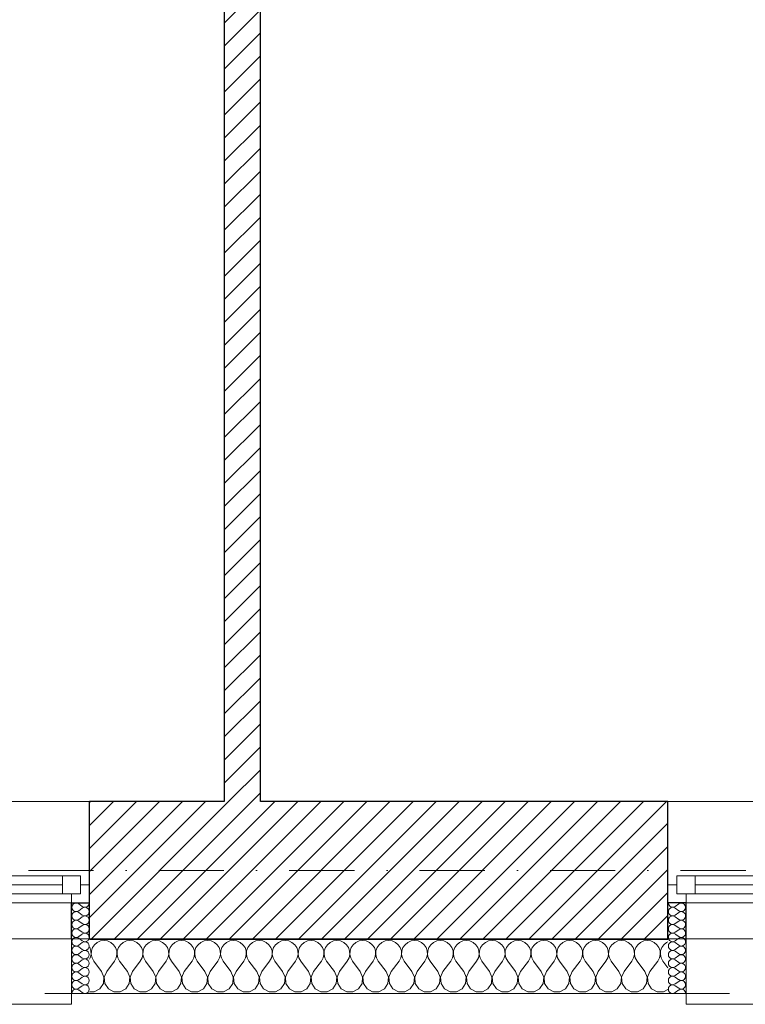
# Model space of a CAD drawing. Header units: millimetres. Extents: x 172139 to 266886, y 98118 to 138225.
# Tile 55 of 123: x 215696 to 217699, y 106825 to 109546. Entities that reach past the tile are written whole.
import ezdxf

# ---------------------------------------------------------------- set-up
doc = ezdxf.new("R2010")
doc.units = ezdxf.units.MM
doc.header["$MEASUREMENT"] = 0
doc.linetypes.add('Kropki i Kreski', pattern=[360, 180, -90, 0, -90])
doc.linetypes.add('Przerywana', pattern=[240, 120, -120])
for name, color, linetype in [('Konstrukcja - Siatki mod', 7, 'Continuous'), ('KR_INW', 7, 'Continuous'), ('NAPIS_SODON', 7, 'Continuous'), ('Okna ArchiCADa', 7, 'Continuous')]:
    doc.layers.add(name, color=color, linetype=linetype)
doc.layers.add('Konstrukcja - Siatki mod_Nr_pióra__48', color=7, linetype='Continuous', lineweight=15, true_color=0xa80f02)
doc.layers.add('KR_INW_Nr_pióra__102', color=7, linetype='Continuous', lineweight=5, true_color=0xcccccc)
for name, color, linetype, lineweight in [('KR_INW_Nr_pióra__101', 252, 'Continuous', 5), ('KR_INW_Nr_pióra__27', 7, 'Continuous', 25), ('KR_INW_Nr_pióra__47', 7, 'Continuous', 15), ('NAPIS_SODON_Nr_pióra__1', 7, 'Continuous', 13), ('Okna ArchiCADa_Nr_pióra__1', 7, 'Continuous', 13), ('Okna ArchiCADa_Nr_pióra__27', 7, 'Continuous', 25)]:
    doc.layers.add(name, color=color, linetype=linetype, lineweight=lineweight)
pattern_1 = [(45, (0, 0), (-31.819804, 31.819804), [])]

# ---------------------------------------------------------------- blocks, each defined once
blk = doc.blocks.new('Strop_1', base_point=(179225, 121523.3))
at = {"layer": 'NAPIS_SODON_Nr_pióra__1', "linetype": 'Continuous', "flags": 128}
blk.add_lwpolyline([(179225, 121523.3), (179225.9, 107003.8), (250898.3, 107008.3), (250897.4, 121527.8)], close=True, dxfattribs=at)
blk = doc.blocks.new('*X161')
at = {"layer": 'KR_INW_Nr_pióra__102', "linetype": 'Continuous'}
for p, q in [((215889.1, 106981.8), (215888.6, 106982.6)), ((215892.2, 106972.5), (215889.1, 106981.8)), ((215896.6, 106981.8), (215893.5, 106972.5)), ((215902.2, 106989.9), (215896.6, 106981.8)), ((215909.8, 106996.2), (215902.2, 106989.9)), ((215918.8, 107000.2), (215909.8, 106996.2)), ((215928.6, 107001.6), (215918.8, 107000.2)), ((215938.3, 107000.2), (215928.6, 107001.6)), ((215947.3, 106996.2), (215938.3, 107000.2)), ((215954.9, 106989.9), (215947.3, 106996.2)), ((215960.5, 106981.8), (215954.9, 106989.9)), ((215963.7, 106972.5), (215960.5, 106981.8)), ((215968.1, 106981.8), (215964.9, 106972.5)), ((215973.6, 106989.9), (215968.1, 106981.8)), ((215981.2, 106996.2), (215973.6, 106989.9)), ((215990.2, 107000.2), (215981.2, 106996.2)), ((216000, 107001.6), (215990.2, 107000.2)), ((216009.8, 107000.2), (216000, 107001.6)), ((216018.8, 106996.2), (216009.8, 107000.2)), ((216026.4, 106989.9), (216018.8, 106996.2)), ((216031.9, 106981.8), (216026.4, 106989.9)), ((216035.1, 106972.5), (216031.9, 106981.8)), ((216039.5, 106981.8), (216036.3, 106972.5)), ((216045.1, 106989.9), (216039.5, 106981.8)), ((216052.7, 106996.2), (216045.1, 106989.9)), ((216061.7, 107000.2), (216052.7, 106996.2)), ((216071.4, 107001.6), (216061.7, 107000.2)), ((216081.2, 107000.2), (216071.4, 107001.6)), ((216090.2, 106996.2), (216081.2, 107000.2)), ((216097.8, 106989.9), (216090.2, 106996.2)), ((216103.4, 106981.8), (216097.8, 106989.9)), ((216106.5, 106972.5), (216103.4, 106981.8)), ((216110.9, 106981.8), (216107.8, 106972.5)), ((216116.5, 106989.9), (216110.9, 106981.8)), ((216124.1, 106996.2), (216116.5, 106989.9)), ((216133.1, 107000.2), (216124.1, 106996.2)), ((216142.9, 107001.6), (216133.1, 107000.2)), ((216152.6, 107000.2), (216142.9, 107001.6)), ((216161.6, 106996.2), (216152.6, 107000.2)), ((216169.2, 106989.9), (216161.6, 106996.2)), ((216174.8, 106981.8), (216169.2, 106989.9)), ((216177.9, 106972.5), (216174.8, 106981.8)), ((216182.3, 106981.8), (216179.2, 106972.5)), ((216187.9, 106989.9), (216182.3, 106981.8)), ((216195.5, 106996.2), (216187.9, 106989.9)), ((216204.5, 107000.2), (216195.5, 106996.2)), ((216214.3, 107001.6), (216204.5, 107000.2)), ((216224, 107000.2), (216214.3, 107001.6)), ((216233.1, 106996.2), (216224, 107000.2)), ((216240.6, 106989.9), (216233.1, 106996.2)), ((216246.2, 106981.8), (216240.6, 106989.9)), ((216249.4, 106972.5), (216246.2, 106981.8)), ((216253.8, 106981.8), (216250.6, 106972.5)), ((216259.4, 106989.9), (216253.8, 106981.8)), ((216266.9, 106996.2), (216259.4, 106989.9)), ((216276, 107000.2), (216266.9, 106996.2)), ((216285.7, 107001.6), (216276, 107000.2)), ((216295.5, 107000.2), (216285.7, 107001.6)), ((216304.5, 106996.2), (216295.5, 107000.2)), ((216312.1, 106989.9), (216304.5, 106996.2)), ((216317.7, 106981.8), (216312.1, 106989.9)), ((216320.8, 106972.5), (216317.7, 106981.8)), ((216325.2, 106981.8), (216322.1, 106972.5)), ((216330.8, 106989.9), (216325.2, 106981.8)), ((216338.4, 106996.2), (216330.8, 106989.9)), ((216347.4, 107000.2), (216338.4, 106996.2)), ((216357.1, 107001.6), (216347.4, 107000.2)), ((216366.9, 107000.2), (216357.1, 107001.6)), ((216375.9, 106996.2), (216366.9, 107000.2)), ((216383.5, 106989.9), (216375.9, 106996.2)), ((216389.1, 106981.8), (216383.5, 106989.9)), ((216392.2, 106972.5), (216389.1, 106981.8)), ((216396.6, 106981.8), (216393.5, 106972.5)), ((216402.2, 106989.9), (216396.6, 106981.8)), ((216409.8, 106996.2), (216402.2, 106989.9)), ((216418.8, 107000.2), (216409.8, 106996.2)), ((216428.6, 107001.6), (216418.8, 107000.2)), ((216438.3, 107000.2), (216428.6, 107001.6)), ((216447.3, 106996.2), (216438.3, 107000.2)), ((216454.9, 106989.9), (216447.3, 106996.2)), ((216460.5, 106981.8), (216454.9, 106989.9)), ((216463.7, 106972.5), (216460.5, 106981.8)), ((216468.1, 106981.8), (216464.9, 106972.5)), ((216473.6, 106989.9), (216468.1, 106981.8)), ((216481.2, 106996.2), (216473.6, 106989.9)), ((216490.2, 107000.2), (216481.2, 106996.2)), ((216500, 107001.6), (216490.2, 107000.2)), ((216509.8, 107000.2), (216500, 107001.6)), ((216518.8, 106996.2), (216509.8, 107000.2)), ((216526.4, 106989.9), (216518.8, 106996.2)), ((216531.9, 106981.8), (216526.4, 106989.9)), ((216535.1, 106972.5), (216531.9, 106981.8)), ((216539.5, 106981.8), (216536.3, 106972.5)), ((216545.1, 106989.9), (216539.5, 106981.8)), ((216552.7, 106996.2), (216545.1, 106989.9)), ((216561.7, 107000.2), (216552.7, 106996.2)), ((216571.4, 107001.6), (216561.7, 107000.2)), ((216581.2, 107000.2), (216571.4, 107001.6)), ((216590.2, 106996.2), (216581.2, 107000.2)), ((216597.8, 106989.9), (216590.2, 106996.2)), ((216603.4, 106981.8), (216597.8, 106989.9)), ((216606.5, 106972.5), (216603.4, 106981.8)), ((216610.9, 106981.8), (216607.8, 106972.5)), ((216616.5, 106989.9), (216610.9, 106981.8)), ((216624.1, 106996.2), (216616.5, 106989.9)), ((216633.1, 107000.2), (216624.1, 106996.2)), ((216642.9, 107001.6), (216633.1, 107000.2)), ((216652.6, 107000.2), (216642.9, 107001.6)), ((216661.6, 106996.2), (216652.6, 107000.2)), ((216669.2, 106989.9), (216661.6, 106996.2)), ((216674.8, 106981.8), (216669.2, 106989.9)), ((216677.9, 106972.5), (216674.8, 106981.8)), ((216682.3, 106981.8), (216679.2, 106972.5)), ((216687.9, 106989.9), (216682.3, 106981.8)), ((216695.5, 106996.2), (216687.9, 106989.9)), ((216704.5, 107000.2), (216695.5, 106996.2)), ((216714.3, 107001.6), (216704.5, 107000.2)), ((216724, 107000.2), (216714.3, 107001.6)), ((216733.1, 106996.2), (216724, 107000.2)), ((216740.6, 106989.9), (216733.1, 106996.2)), ((216746.2, 106981.8), (216740.6, 106989.9)), ((216749.4, 106972.5), (216746.2, 106981.8)), ((216753.8, 106981.8), (216750.6, 106972.5)), ((216759.4, 106989.9), (216753.8, 106981.8)), ((216766.9, 106996.2), (216759.4, 106989.9)), ((216776, 107000.2), (216766.9, 106996.2)), ((216785.7, 107001.6), (216776, 107000.2)), ((216795.5, 107000.2), (216785.7, 107001.6)), ((216804.5, 106996.2), (216795.5, 107000.2)), ((216812.1, 106989.9), (216804.5, 106996.2)), ((216817.7, 106981.8), (216812.1, 106989.9)), ((216820.8, 106972.5), (216817.7, 106981.8)), ((216825.2, 106981.8), (216822.1, 106972.5)), ((216830.8, 106989.9), (216825.2, 106981.8)), ((216838.4, 106996.2), (216830.8, 106989.9)), ((216847.4, 107000.2), (216838.4, 106996.2)), ((216857.1, 107001.6), (216847.4, 107000.2)), ((216866.9, 107000.2), (216857.1, 107001.6)), ((216875.9, 106996.2), (216866.9, 107000.2)), ((216883.5, 106989.9), (216875.9, 106996.2)), ((216889.1, 106981.8), (216883.5, 106989.9)), ((216892.2, 106972.5), (216889.1, 106981.8)), ((216896.6, 106981.8), (216893.5, 106972.5)), ((216902.2, 106989.9), (216896.6, 106981.8)), ((216909.8, 106996.2), (216902.2, 106989.9)), ((216918.8, 107000.2), (216909.8, 106996.2)), ((216928.6, 107001.6), (216918.8, 107000.2)), ((216938.3, 107000.2), (216928.6, 107001.6)), ((216947.3, 106996.2), (216938.3, 107000.2)), ((216954.9, 106989.9), (216947.3, 106996.2)), ((216960.5, 106981.8), (216954.9, 106989.9)), ((216963.7, 106972.5), (216960.5, 106981.8)), ((216968.1, 106981.8), (216964.9, 106972.5)), ((216973.6, 106989.9), (216968.1, 106981.8)), ((216981.2, 106996.2), (216973.6, 106989.9)), ((216990.2, 107000.2), (216981.2, 106996.2)), ((217000, 107001.6), (216990.2, 107000.2)), ((217009.8, 107000.2), (217000, 107001.6)), ((217018.8, 106996.2), (217009.8, 107000.2)), ((217026.4, 106989.9), (217018.8, 106996.2)), ((217031.9, 106981.8), (217026.4, 106989.9)), ((217035.1, 106972.5), (217031.9, 106981.8)), ((217039.5, 106981.8), (217036.3, 106972.5)), ((217045.1, 106989.9), (217039.5, 106981.8)), ((217052.7, 106996.2), (217045.1, 106989.9)), ((217061.7, 107000.2), (217052.7, 106996.2)), ((217071.4, 107001.6), (217061.7, 107000.2)), ((217081.2, 107000.2), (217071.4, 107001.6)), ((217090.2, 106996.2), (217081.2, 107000.2)), ((217097.8, 106989.9), (217090.2, 106996.2)), ((217103.4, 106981.8), (217097.8, 106989.9)), ((217106.5, 106972.5), (217103.4, 106981.8)), ((217110.9, 106981.8), (217107.8, 106972.5)), ((217116.5, 106989.9), (217110.9, 106981.8)), ((217124.1, 106996.2), (217116.5, 106989.9)), ((217133.1, 107000.2), (217124.1, 106996.2)), ((217142.9, 107001.6), (217133.1, 107000.2)), ((217152.6, 107000.2), (217142.9, 107001.6)), ((217161.6, 106996.2), (217152.6, 107000.2)), ((217169.2, 106989.9), (217161.6, 106996.2)), ((217174.8, 106981.8), (217169.2, 106989.9)), ((217177.9, 106972.5), (217174.8, 106981.8)), ((217182.3, 106981.8), (217179.2, 106972.5)), ((217187.9, 106989.9), (217182.3, 106981.8)), ((217195.5, 106996.2), (217187.9, 106989.9)), ((217204.5, 107000.2), (217195.5, 106996.2)), ((217214.3, 107001.6), (217204.5, 107000.2)), ((217224, 107000.2), (217214.3, 107001.6)), ((217233.1, 106996.2), (217224, 107000.2)), ((217240.6, 106989.9), (217233.1, 106996.2)), ((217246.2, 106981.8), (217240.6, 106989.9)), ((217249.4, 106972.5), (217246.2, 106981.8)), ((217253.8, 106981.8), (217250.6, 106972.5)), ((217259.4, 106989.9), (217253.8, 106981.8)), ((217266.9, 106996.2), (217259.4, 106989.9)), ((217276, 107000.2), (217266.9, 106996.2)), ((217285.7, 107001.6), (217276, 107000.2)), ((217295.5, 107000.2), (217285.7, 107001.6)), ((217304.5, 106996.2), (217295.5, 107000.2)), ((217312.1, 106989.9), (217304.5, 106996.2)), ((217317.7, 106981.8), (217312.1, 106989.9)), ((217320.8, 106972.5), (217317.7, 106981.8)), ((217325.2, 106981.8), (217322.1, 106972.5)), ((217330.8, 106989.9), (217325.2, 106981.8)), ((217338.4, 106996.2), (217330.8, 106989.9)), ((217347.4, 107000.2), (217338.4, 106996.2)), ((217357.1, 107001.6), (217347.4, 107000.2)), ((217366.9, 107000.2), (217357.1, 107001.6)), ((217375.9, 106996.2), (217366.9, 107000.2)), ((217383.5, 106989.9), (217375.9, 106996.2)), ((217389.1, 106981.8), (217383.5, 106989.9)), ((217392.2, 106972.5), (217389.1, 106981.8)), ((217396.6, 106981.8), (217393.5, 106972.5)), ((217402.2, 106989.9), (217396.6, 106981.8)), ((217409.8, 106996.2), (217402.2, 106989.9)), ((217418.8, 107000.2), (217409.8, 106996.2)), ((217428.6, 107001.6), (217418.8, 107000.2)), ((217438.3, 107000.2), (217428.6, 107001.6)), ((217447.3, 106996.2), (217438.3, 107000.2)), ((217454.9, 106989.9), (217447.3, 106996.2)), ((217460.5, 106981.8), (217454.9, 106989.9)), ((217463.7, 106972.5), (217460.5, 106981.8)), ((217468.1, 106981.8), (217464.9, 106972.5)), ((217473.6, 106989.9), (217468.1, 106981.8)), ((217481.2, 106996.2), (217473.6, 106989.9)), ((217485.4, 106998.1), (217481.2, 106996.2)), ((215888.6, 106949.6), (215890.5, 106953.1)), ((215890.5, 106953.1), (215892.7, 106962.6)), ((215892.7, 106962.6), (215892.2, 106972.5)), ((215893.5, 106972.5), (215893, 106962.6)), ((215893, 106962.6), (215895.2, 106953.1)), ((215895.2, 106953.1), (215900, 106944.4)), ((215957.1, 106944.4), (215961.9, 106953.1)), ((215961.9, 106953.1), (215964.1, 106962.6)), ((215964.1, 106962.6), (215963.7, 106972.5)), ((215964.9, 106972.5), (215964.4, 106962.6)), ((215964.4, 106962.6), (215966.7, 106953.1)), ((215966.7, 106953.1), (215971.4, 106944.4)), ((216028.6, 106944.4), (216033.3, 106953.1)), ((216033.3, 106953.1), (216035.6, 106962.6)), ((216035.6, 106962.6), (216035.1, 106972.5)), ((216036.3, 106972.5), (216035.9, 106962.6)), ((216035.9, 106962.6), (216038.1, 106953.1)), ((216038.1, 106953.1), (216042.9, 106944.4)), ((216100, 106944.4), (216104.8, 106953.1)), ((216104.8, 106953.1), (216107, 106962.6)), ((216107, 106962.6), (216106.5, 106972.5)), ((216107.8, 106972.5), (216107.3, 106962.6)), ((216107.3, 106962.6), (216109.5, 106953.1)), ((216109.5, 106953.1), (216114.3, 106944.4)), ((216171.4, 106944.4), (216176.2, 106953.1)), ((216176.2, 106953.1), (216178.4, 106962.6)), ((216178.4, 106962.6), (216177.9, 106972.5)), ((216179.2, 106972.5), (216178.7, 106962.6)), ((216178.7, 106962.6), (216180.9, 106953.1)), ((216180.9, 106953.1), (216185.7, 106944.4)), ((216242.9, 106944.4), (216247.6, 106953.1)), ((216247.6, 106953.1), (216249.9, 106962.6)), ((216249.9, 106962.6), (216249.4, 106972.5)), ((216250.6, 106972.5), (216250.1, 106962.6)), ((216250.1, 106962.6), (216252.4, 106953.1)), ((216252.4, 106953.1), (216257.1, 106944.4)), ((216314.3, 106944.4), (216319.1, 106953.1)), ((216319.1, 106953.1), (216321.3, 106962.6)), ((216321.3, 106962.6), (216320.8, 106972.5)), ((216322.1, 106972.5), (216321.6, 106962.6)), ((216321.6, 106962.6), (216323.8, 106953.1)), ((216323.8, 106953.1), (216328.6, 106944.4)), ((216385.7, 106944.4), (216390.5, 106953.1)), ((216390.5, 106953.1), (216392.7, 106962.6)), ((216392.7, 106962.6), (216392.2, 106972.5)), ((216393.5, 106972.5), (216393, 106962.6)), ((216393, 106962.6), (216395.2, 106953.1)), ((216395.2, 106953.1), (216400, 106944.4)), ((216457.1, 106944.4), (216461.9, 106953.1)), ((216461.9, 106953.1), (216464.1, 106962.6)), ((216464.1, 106962.6), (216463.7, 106972.5)), ((216464.9, 106972.5), (216464.4, 106962.6)), ((216464.4, 106962.6), (216466.7, 106953.1)), ((216466.7, 106953.1), (216471.4, 106944.4)), ((216528.6, 106944.4), (216533.3, 106953.1)), ((216533.3, 106953.1), (216535.6, 106962.6)), ((216535.6, 106962.6), (216535.1, 106972.5)), ((216536.3, 106972.5), (216535.9, 106962.6)), ((216535.9, 106962.6), (216538.1, 106953.1)), ((216538.1, 106953.1), (216542.9, 106944.4)), ((216600, 106944.4), (216604.8, 106953.1)), ((216604.8, 106953.1), (216607, 106962.6)), ((216607, 106962.6), (216606.5, 106972.5)), ((216607.8, 106972.5), (216607.3, 106962.6)), ((216607.3, 106962.6), (216609.5, 106953.1)), ((216609.5, 106953.1), (216614.3, 106944.4)), ((216671.4, 106944.4), (216676.2, 106953.1)), ((216676.2, 106953.1), (216678.4, 106962.6)), ((216678.4, 106962.6), (216677.9, 106972.5)), ((216679.2, 106972.5), (216678.7, 106962.6)), ((216678.7, 106962.6), (216680.9, 106953.1)), ((216680.9, 106953.1), (216685.7, 106944.4)), ((216742.9, 106944.4), (216747.6, 106953.1)), ((216747.6, 106953.1), (216749.9, 106962.6)), ((216749.9, 106962.6), (216749.4, 106972.5)), ((216750.6, 106972.5), (216750.1, 106962.6)), ((216750.1, 106962.6), (216752.4, 106953.1)), ((216752.4, 106953.1), (216757.1, 106944.4)), ((216814.3, 106944.4), (216819.1, 106953.1)), ((216819.1, 106953.1), (216821.3, 106962.6)), ((216821.3, 106962.6), (216820.8, 106972.5)), ((216822.1, 106972.5), (216821.6, 106962.6)), ((216821.6, 106962.6), (216823.8, 106953.1)), ((216823.8, 106953.1), (216828.6, 106944.4)), ((216885.7, 106944.4), (216890.5, 106953.1)), ((216890.5, 106953.1), (216892.7, 106962.6)), ((216892.7, 106962.6), (216892.2, 106972.5)), ((216893.5, 106972.5), (216893, 106962.6)), ((216893, 106962.6), (216895.2, 106953.1)), ((216895.2, 106953.1), (216900, 106944.4)), ((216957.1, 106944.4), (216961.9, 106953.1)), ((216961.9, 106953.1), (216964.1, 106962.6)), ((216964.1, 106962.6), (216963.7, 106972.5)), ((216964.9, 106972.5), (216964.4, 106962.6)), ((216964.4, 106962.6), (216966.7, 106953.1)), ((216966.7, 106953.1), (216971.4, 106944.4)), ((217028.6, 106944.4), (217033.3, 106953.1)), ((217033.3, 106953.1), (217035.6, 106962.6)), ((217035.6, 106962.6), (217035.1, 106972.5)), ((217036.3, 106972.5), (217035.9, 106962.6)), ((217035.9, 106962.6), (217038.1, 106953.1)), ((217038.1, 106953.1), (217042.9, 106944.4)), ((217100, 106944.4), (217104.8, 106953.1)), ((217104.8, 106953.1), (217107, 106962.6)), ((217107, 106962.6), (217106.5, 106972.5)), ((217107.8, 106972.5), (217107.3, 106962.6)), ((217107.3, 106962.6), (217109.5, 106953.1)), ((217109.5, 106953.1), (217114.3, 106944.4)), ((217171.4, 106944.4), (217176.2, 106953.1)), ((217176.2, 106953.1), (217178.4, 106962.6)), ((217178.4, 106962.6), (217177.9, 106972.5)), ((217179.2, 106972.5), (217178.7, 106962.6)), ((217178.7, 106962.6), (217180.9, 106953.1)), ((217180.9, 106953.1), (217185.7, 106944.4)), ((217242.9, 106944.4), (217247.6, 106953.1)), ((217247.6, 106953.1), (217249.9, 106962.6)), ((217249.9, 106962.6), (217249.4, 106972.5)), ((217250.6, 106972.5), (217250.1, 106962.6)), ((217250.1, 106962.6), (217252.4, 106953.1)), ((217252.4, 106953.1), (217257.1, 106944.4)), ((217314.3, 106944.4), (217319.1, 106953.1)), ((217319.1, 106953.1), (217321.3, 106962.6)), ((217321.3, 106962.6), (217320.8, 106972.5)), ((217322.1, 106972.5), (217321.6, 106962.6)), ((217321.6, 106962.6), (217323.8, 106953.1)), ((217323.8, 106953.1), (217328.6, 106944.4)), ((217385.7, 106944.4), (217390.5, 106953.1)), ((217390.5, 106953.1), (217392.7, 106962.6)), ((217392.7, 106962.6), (217392.2, 106972.5)), ((217393.5, 106972.5), (217393, 106962.6)), ((217393, 106962.6), (217395.2, 106953.1)), ((217395.2, 106953.1), (217400, 106944.4)), ((217457.1, 106944.4), (217461.9, 106953.1)), ((217461.9, 106953.1), (217464.1, 106962.6)), ((217464.1, 106962.6), (217463.7, 106972.5)), ((217464.9, 106972.5), (217464.4, 106962.6)), ((217464.4, 106962.6), (217466.7, 106953.1)), ((217466.7, 106953.1), (217471.4, 106944.4)), ((215921.4, 106915.9), (215900, 106944.4)), ((215935.7, 106915.9), (215957.1, 106944.4)), ((215992.9, 106915.9), (215971.4, 106944.4)), ((216007.1, 106915.9), (216028.6, 106944.4)), ((216064.3, 106915.9), (216042.9, 106944.4)), ((216078.6, 106915.9), (216100, 106944.4)), ((216135.7, 106915.9), (216114.3, 106944.4)), ((216150, 106915.9), (216171.4, 106944.4)), ((216207.1, 106915.9), (216185.7, 106944.4)), ((216221.4, 106915.9), (216242.9, 106944.4)), ((216278.6, 106915.9), (216257.1, 106944.4)), ((216292.9, 106915.9), (216314.3, 106944.4)), ((216350, 106915.9), (216328.6, 106944.4)), ((216364.3, 106915.9), (216385.7, 106944.4)), ((216421.4, 106915.9), (216400, 106944.4)), ((216435.7, 106915.9), (216457.1, 106944.4)), ((216492.9, 106915.9), (216471.4, 106944.4)), ((216507.1, 106915.9), (216528.6, 106944.4)), ((216564.3, 106915.9), (216542.9, 106944.4)), ((216578.6, 106915.9), (216600, 106944.4)), ((216635.7, 106915.9), (216614.3, 106944.4)), ((216650, 106915.9), (216671.4, 106944.4)), ((216707.1, 106915.9), (216685.7, 106944.4)), ((216721.4, 106915.9), (216742.9, 106944.4)), ((216778.6, 106915.9), (216757.1, 106944.4)), ((216792.9, 106915.9), (216814.3, 106944.4)), ((216850, 106915.9), (216828.6, 106944.4)), ((216864.3, 106915.9), (216885.7, 106944.4)), ((216921.4, 106915.9), (216900, 106944.4)), ((216935.7, 106915.9), (216957.1, 106944.4)), ((216992.9, 106915.9), (216971.4, 106944.4)), ((217007.1, 106915.9), (217028.6, 106944.4)), ((217064.3, 106915.9), (217042.9, 106944.4)), ((217078.6, 106915.9), (217100, 106944.4)), ((217135.7, 106915.9), (217114.3, 106944.4)), ((217150, 106915.9), (217171.4, 106944.4)), ((217207.1, 106915.9), (217185.7, 106944.4)), ((217221.4, 106915.9), (217242.9, 106944.4)), ((217278.6, 106915.9), (217257.1, 106944.4)), ((217292.9, 106915.9), (217314.3, 106944.4)), ((217350, 106915.9), (217328.6, 106944.4)), ((217364.3, 106915.9), (217385.7, 106944.4)), ((217421.4, 106915.9), (217400, 106944.4)), ((217435.7, 106915.9), (217457.1, 106944.4)), ((217485.4, 106925.8), (217471.4, 106944.4)), ((215928.2, 106899.8), (215921.4, 106915.9)), ((215926.5, 106882.5), (215928.2, 106899.8)), ((215935.7, 106915.9), (215929, 106899.8)), ((215929, 106899.8), (215930.6, 106882.5)), ((215999.6, 106899.8), (215992.9, 106915.9)), ((215997.9, 106882.5), (215999.6, 106899.8)), ((216007.1, 106915.9), (216000.4, 106899.8)), ((216000.4, 106899.8), (216002.1, 106882.5)), ((216071, 106899.8), (216064.3, 106915.9)), ((216069.4, 106882.5), (216071, 106899.8)), ((216078.6, 106915.9), (216071.8, 106899.8)), ((216071.8, 106899.8), (216073.5, 106882.5)), ((216142.4, 106899.8), (216135.7, 106915.9)), ((216140.8, 106882.5), (216142.4, 106899.8)), ((216150, 106915.9), (216143.3, 106899.8)), ((216143.3, 106899.8), (216144.9, 106882.5)), ((216213.9, 106899.8), (216207.1, 106915.9)), ((216212.2, 106882.5), (216213.9, 106899.8)), ((216221.4, 106915.9), (216214.7, 106899.8)), ((216214.7, 106899.8), (216216.3, 106882.5)), ((216285.3, 106899.8), (216278.6, 106915.9)), ((216283.7, 106882.5), (216285.3, 106899.8)), ((216292.9, 106915.9), (216286.1, 106899.8)), ((216286.1, 106899.8), (216287.8, 106882.5)), ((216356.7, 106899.8), (216350, 106915.9)), ((216355.1, 106882.5), (216356.7, 106899.8)), ((216364.3, 106915.9), (216357.6, 106899.8)), ((216357.6, 106899.8), (216359.2, 106882.5)), ((216428.2, 106899.8), (216421.4, 106915.9)), ((216426.5, 106882.5), (216428.2, 106899.8)), ((216435.7, 106915.9), (216429, 106899.8)), ((216429, 106899.8), (216430.6, 106882.5)), ((216499.6, 106899.8), (216492.9, 106915.9)), ((216497.9, 106882.5), (216499.6, 106899.8)), ((216507.1, 106915.9), (216500.4, 106899.8)), ((216500.4, 106899.8), (216502.1, 106882.5)), ((216571, 106899.8), (216564.3, 106915.9)), ((216569.4, 106882.5), (216571, 106899.8)), ((216578.6, 106915.9), (216571.8, 106899.8)), ((216571.8, 106899.8), (216573.5, 106882.5)), ((216642.4, 106899.8), (216635.7, 106915.9)), ((216640.8, 106882.5), (216642.4, 106899.8)), ((216650, 106915.9), (216643.3, 106899.8)), ((216643.3, 106899.8), (216644.9, 106882.5)), ((216713.9, 106899.8), (216707.1, 106915.9)), ((216712.2, 106882.5), (216713.9, 106899.8)), ((216721.4, 106915.9), (216714.7, 106899.8)), ((216714.7, 106899.8), (216716.3, 106882.5)), ((216785.3, 106899.8), (216778.6, 106915.9)), ((216783.7, 106882.5), (216785.3, 106899.8)), ((216792.9, 106915.9), (216786.1, 106899.8)), ((216786.1, 106899.8), (216787.8, 106882.5)), ((216856.7, 106899.8), (216850, 106915.9)), ((216855.1, 106882.5), (216856.7, 106899.8)), ((216864.3, 106915.9), (216857.6, 106899.8)), ((216857.6, 106899.8), (216859.2, 106882.5)), ((216928.2, 106899.8), (216921.4, 106915.9)), ((216926.5, 106882.5), (216928.2, 106899.8)), ((216935.7, 106915.9), (216929, 106899.8)), ((216929, 106899.8), (216930.6, 106882.5)), ((216999.6, 106899.8), (216992.9, 106915.9)), ((216997.9, 106882.5), (216999.6, 106899.8)), ((217007.1, 106915.9), (217000.4, 106899.8)), ((217000.4, 106899.8), (217002.1, 106882.5)), ((217071, 106899.8), (217064.3, 106915.9)), ((217069.4, 106882.5), (217071, 106899.8)), ((217078.6, 106915.9), (217071.8, 106899.8)), ((217071.8, 106899.8), (217073.5, 106882.5)), ((217142.4, 106899.8), (217135.7, 106915.9)), ((217140.8, 106882.5), (217142.4, 106899.8)), ((217150, 106915.9), (217143.3, 106899.8)), ((217143.3, 106899.8), (217144.9, 106882.5)), ((217213.9, 106899.8), (217207.1, 106915.9)), ((217212.2, 106882.5), (217213.9, 106899.8)), ((217221.4, 106915.9), (217214.7, 106899.8)), ((217214.7, 106899.8), (217216.3, 106882.5)), ((217285.3, 106899.8), (217278.6, 106915.9)), ((217283.7, 106882.5), (217285.3, 106899.8)), ((217292.9, 106915.9), (217286.1, 106899.8)), ((217286.1, 106899.8), (217287.8, 106882.5)), ((217356.7, 106899.8), (217350, 106915.9)), ((217355.1, 106882.5), (217356.7, 106899.8)), ((217364.3, 106915.9), (217357.6, 106899.8)), ((217357.6, 106899.8), (217359.2, 106882.5)), ((217428.2, 106899.8), (217421.4, 106915.9)), ((217426.5, 106882.5), (217428.2, 106899.8)), ((217435.7, 106915.9), (217429, 106899.8)), ((217429, 106899.8), (217430.6, 106882.5)), ((215916.9, 106868), (215926.5, 106882.5)), ((215930.6, 106882.5), (215940.3, 106868)), ((215988.3, 106868), (215997.9, 106882.5)), ((216002.1, 106882.5), (216011.7, 106868)), ((216059.7, 106868), (216069.4, 106882.5)), ((216073.5, 106882.5), (216083.1, 106868)), ((216131.2, 106868), (216140.8, 106882.5)), ((216144.9, 106882.5), (216154.5, 106868)), ((216202.6, 106868), (216212.2, 106882.5)), ((216216.3, 106882.5), (216226, 106868)), ((216274, 106868), (216283.7, 106882.5)), ((216287.8, 106882.5), (216297.4, 106868)), ((216345.5, 106868), (216355.1, 106882.5)), ((216359.2, 106882.5), (216368.8, 106868)), ((216416.9, 106868), (216426.5, 106882.5)), ((216430.6, 106882.5), (216440.3, 106868)), ((216488.3, 106868), (216497.9, 106882.5)), ((216502.1, 106882.5), (216511.7, 106868)), ((216559.7, 106868), (216569.4, 106882.5)), ((216573.5, 106882.5), (216583.1, 106868)), ((216631.2, 106868), (216640.8, 106882.5)), ((216644.9, 106882.5), (216654.5, 106868)), ((216702.6, 106868), (216712.2, 106882.5)), ((216716.3, 106882.5), (216726, 106868)), ((216774, 106868), (216783.7, 106882.5)), ((216787.8, 106882.5), (216797.4, 106868)), ((216845.5, 106868), (216855.1, 106882.5)), ((216859.2, 106882.5), (216868.8, 106868)), ((216916.9, 106868), (216926.5, 106882.5)), ((216930.6, 106882.5), (216940.3, 106868)), ((216988.3, 106868), (216997.9, 106882.5)), ((217002.1, 106882.5), (217011.7, 106868)), ((217059.7, 106868), (217069.4, 106882.5)), ((217073.5, 106882.5), (217083.1, 106868)), ((217131.2, 106868), (217140.8, 106882.5)), ((217144.9, 106882.5), (217154.5, 106868)), ((217202.6, 106868), (217212.2, 106882.5)), ((217216.3, 106882.5), (217226, 106868)), ((217274, 106868), (217283.7, 106882.5)), ((217287.8, 106882.5), (217297.4, 106868)), ((217345.5, 106868), (217355.1, 106882.5)), ((217359.2, 106882.5), (217368.8, 106868)), ((217416.9, 106868), (217426.5, 106882.5)), ((217430.6, 106882.5), (217440.3, 106868)), ((215888.6, 106859.8), (215901.6, 106859.8)), ((215901.6, 106859.8), (215916.9, 106868)), ((215940.3, 106868), (215955.6, 106859.8)), ((215955.6, 106859.8), (215973, 106859.8)), ((215973, 106859.8), (215988.3, 106868)), ((216011.7, 106868), (216027, 106859.8)), ((216027, 106859.8), (216044.4, 106859.8)), ((216044.4, 106859.8), (216059.7, 106868)), ((216083.1, 106868), (216098.4, 106859.8)), ((216098.4, 106859.8), (216115.8, 106859.8)), ((216115.8, 106859.8), (216131.2, 106868)), ((216154.5, 106868), (216169.9, 106859.8)), ((216169.9, 106859.8), (216187.3, 106859.8)), ((216187.3, 106859.8), (216202.6, 106868)), ((216226, 106868), (216241.3, 106859.8)), ((216241.3, 106859.8), (216258.7, 106859.8)), ((216258.7, 106859.8), (216274, 106868)), ((216297.4, 106868), (216312.7, 106859.8)), ((216312.7, 106859.8), (216330.1, 106859.8)), ((216330.1, 106859.8), (216345.5, 106868)), ((216368.8, 106868), (216384.2, 106859.8)), ((216384.2, 106859.8), (216401.6, 106859.8)), ((216401.6, 106859.8), (216416.9, 106868)), ((216440.3, 106868), (216455.6, 106859.8)), ((216455.6, 106859.8), (216473, 106859.8)), ((216473, 106859.8), (216488.3, 106868)), ((216511.7, 106868), (216527, 106859.8)), ((216527, 106859.8), (216544.4, 106859.8)), ((216544.4, 106859.8), (216559.7, 106868)), ((216583.1, 106868), (216598.4, 106859.8)), ((216598.4, 106859.8), (216615.8, 106859.8)), ((216615.8, 106859.8), (216631.2, 106868)), ((216654.5, 106868), (216669.9, 106859.8)), ((216669.9, 106859.8), (216687.3, 106859.8)), ((216687.3, 106859.8), (216702.6, 106868)), ((216726, 106868), (216741.3, 106859.8)), ((216741.3, 106859.8), (216758.7, 106859.8)), ((216758.7, 106859.8), (216774, 106868)), ((216797.4, 106868), (216812.7, 106859.8)), ((216812.7, 106859.8), (216830.1, 106859.8)), ((216830.1, 106859.8), (216845.5, 106868)), ((216868.8, 106868), (216884.2, 106859.8)), ((216884.2, 106859.8), (216901.6, 106859.8)), ((216901.6, 106859.8), (216916.9, 106868)), ((216940.3, 106868), (216955.6, 106859.8)), ((216955.6, 106859.8), (216973, 106859.8)), ((216973, 106859.8), (216988.3, 106868)), ((217011.7, 106868), (217027, 106859.8)), ((217027, 106859.8), (217044.4, 106859.8)), ((217044.4, 106859.8), (217059.7, 106868)), ((217083.1, 106868), (217098.4, 106859.8)), ((217098.4, 106859.8), (217115.8, 106859.8)), ((217115.8, 106859.8), (217131.2, 106868)), ((217154.5, 106868), (217169.9, 106859.8)), ((217169.9, 106859.8), (217187.3, 106859.8)), ((217187.3, 106859.8), (217202.6, 106868)), ((217226, 106868), (217241.3, 106859.8)), ((217241.3, 106859.8), (217258.7, 106859.8)), ((217258.7, 106859.8), (217274, 106868)), ((217297.4, 106868), (217312.7, 106859.8)), ((217312.7, 106859.8), (217330.1, 106859.8)), ((217330.1, 106859.8), (217345.5, 106868)), ((217368.8, 106868), (217384.2, 106859.8)), ((217384.2, 106859.8), (217401.6, 106859.8)), ((217401.6, 106859.8), (217416.9, 106868)), ((217440.3, 106868), (217455.6, 106859.8)), ((217455.6, 106859.8), (217473, 106859.8)), ((217473, 106859.8), (217485.4, 106866.4))]:
    blk.add_line(p, q, dxfattribs=at)
blk = doc.blocks.new('*X201')
at = {"layer": 'KR_INW_Nr_pióra__102', "linetype": 'Continuous'}
for p, q in [((215868.4, 107095.6), (215858.8, 107102.8)), ((215868.4, 107090.9), (215858.8, 107083.7)), ((215868.4, 107071.8), (215858.8, 107079)), ((215868.4, 107067), (215858.8, 107059.9)), ((215868.4, 107048), (215858.8, 107055.1)), ((215868.4, 107043.2), (215858.8, 107036.1)), ((215868.4, 107024.2), (215858.8, 107031.3)), ((215868.4, 107019.4), (215858.8, 107012.3)), ((215868.4, 107000.4), (215858.8, 107007.5)), ((215868.4, 106995.6), (215858.8, 106988.5)), ((215868.4, 106976.6), (215858.8, 106983.7)), ((215868.4, 106971.8), (215858.8, 106964.7)), ((215868.4, 106952.8), (215858.8, 106959.9)), ((215868.4, 106948), (215858.8, 106940.9)), ((215868.4, 106929), (215858.8, 106936.1)), ((215868.4, 106924.2), (215858.8, 106917)), ((215868.4, 106905.1), (215858.8, 106912.3)), ((215868.4, 106900.4), (215858.8, 106893.2)), ((215868.4, 106881.3), (215858.8, 106888.5)), ((215868.4, 106876.6), (215858.8, 106869.4)), ((215868.4, 106857.5), (215858.8, 106864.7))]:
    blk.add_line(p, q, dxfattribs=at)
for centre, start, end in [((215851.7, 107093.2), 53.1301, 180), ((215851.7, 107093.2), 180, 306.8699), ((215875.5, 107105.1), 233.1301, 0), ((215875.5, 107081.3), 233.1301, 126.8699), ((215851.7, 107069.4), 53.1301, 180), ((215851.7, 107069.4), 180, 306.8699), ((215875.5, 107057.5), 233.1301, 126.8699), ((215851.7, 107045.6), 53.1301, 180), ((215851.7, 107045.6), 180, 306.8699), ((215851.7, 107021.8), 53.1301, 180), ((215875.5, 107033.7), 233.1301, 126.8699), ((215851.7, 107021.8), 180, 306.8699), ((215851.7, 106998), 53.1301, 180), ((215875.5, 107009.9), 233.1301, 126.8699), ((215851.7, 106998), 180, 306.8699), ((215851.7, 106974.2), 53.1301, 180), ((215875.5, 106986.1), 233.1301, 126.8699), ((215851.7, 106974.2), 180, 306.8699), ((215851.7, 106950.4), 53.1301, 180), ((215875.5, 106962.3), 233.1301, 126.8699), ((215851.7, 106950.4), 180, 306.8699), ((215851.7, 106926.6), 53.1301, 180), ((215851.7, 106926.6), 180, 306.8699), ((215875.5, 106938.5), 233.1301, 126.8699), ((215875.5, 106914.7), 233.1301, 126.8699), ((215851.7, 106902.8), 53.1301, 180), ((215851.7, 106902.8), 180, 306.8699), ((215875.5, 106890.9), 233.1301, 126.8699), ((215851.7, 106879), 53.1301, 180), ((215851.7, 106879), 180, 306.8699), ((215875.5, 106867), 233.1301, 126.8699), ((215851.7, 106855.1), 53.1301, 180)]:
    blk.add_arc(centre, 11.9, start, end, dxfattribs=at)
blk = doc.blocks.new('*X202')
at = {"layer": 'KR_INW_Nr_pióra__102', "linetype": 'Continuous'}
for p, q in [((217505.6, 107095.6), (217515.1, 107102.8)), ((217505.6, 107090.9), (217515.1, 107083.7)), ((217505.6, 107071.8), (217515.1, 107079)), ((217505.6, 107067), (217515.1, 107059.9)), ((217505.6, 107048), (217515.1, 107055.1)), ((217505.6, 107043.2), (217515.1, 107036.1)), ((217505.6, 107024.2), (217515.1, 107031.3)), ((217505.6, 107019.4), (217515.1, 107012.3)), ((217505.6, 107000.4), (217515.1, 107007.5)), ((217505.6, 106995.6), (217515.1, 106988.5)), ((217505.6, 106976.6), (217515.1, 106983.7)), ((217505.6, 106971.8), (217515.1, 106964.7)), ((217505.6, 106952.8), (217515.1, 106959.9)), ((217505.6, 106948), (217515.1, 106940.9)), ((217505.6, 106929), (217515.1, 106936.1)), ((217505.6, 106924.2), (217515.1, 106917)), ((217505.6, 106905.1), (217515.1, 106912.3)), ((217505.6, 106900.4), (217515.1, 106893.2)), ((217505.6, 106881.3), (217515.1, 106888.5)), ((217505.6, 106876.6), (217515.1, 106869.4)), ((217505.6, 106857.5), (217515.1, 106864.7))]:
    blk.add_line(p, q, dxfattribs=at)
for centre, start, end in [((217498.5, 107105.1), 180, 306.8699), ((217498.5, 107081.3), 53.1301, 306.8699), ((217522.3, 107093.2), 0, 126.8699), ((217522.3, 107093.2), 233.1301, 0), ((217498.5, 107057.5), 53.1301, 306.8699), ((217522.3, 107069.4), 0, 126.8699), ((217522.3, 107069.4), 233.1301, 0), ((217498.5, 107033.7), 53.1301, 306.8699), ((217522.3, 107045.6), 0, 126.8699), ((217522.3, 107045.6), 233.1301, 0), ((217522.3, 107021.8), 0, 126.8699), ((217498.5, 107009.9), 53.1301, 306.8699), ((217522.3, 107021.8), 233.1301, 0), ((217522.3, 106998), 0, 126.8699), ((217498.5, 106986.1), 53.1301, 306.8699), ((217522.3, 106998), 233.1301, 0), ((217522.3, 106974.2), 0, 126.8699), ((217498.5, 106962.3), 53.1301, 306.8699), ((217522.3, 106974.2), 233.1301, 0), ((217522.3, 106950.4), 0, 126.8699), ((217498.5, 106938.5), 53.1301, 306.8699), ((217498.5, 106914.7), 53.1301, 306.8699), ((217522.3, 106950.4), 233.1301, 0), ((217522.3, 106926.6), 0, 126.8699), ((217522.3, 106926.6), 233.1301, 0), ((217498.5, 106890.9), 53.1301, 306.8699), ((217522.3, 106902.8), 0, 126.8699), ((217522.3, 106902.8), 233.1301, 0), ((217498.5, 106867), 53.1301, 306.8699), ((217522.3, 106879), 0, 126.8699), ((217522.3, 106879), 233.1301, 0), ((217522.3, 106855.1), 0, 126.8699)]:
    blk.add_arc(centre, 11.9, start, end, dxfattribs=at)
blk = doc.blocks.new('Okno dwuskrzydłowe 19_5')
at = {"layer": 'Okna ArchiCADa_Nr_pióra__1', "linetype": 'Continuous'}
for p, q in [((-566.8, 230), (566.8, 230)), ((-566.8, 0), (-541.8, 0)), ((-541.8, 25), (-491.8, 25)), ((-541.8, -25), (-541.8, 25)), ((-541.8, 0), (-541.8, -25)), ((-491.8, 25), (-50, 25)), ((-491.8, 25), (-491.8, -25)), ((-491.8, 25), (-50, 25)), ((-491.8, 0), (-50, 0)), ((-50, -25), (-50, 25)), ((-50, 25), (0, 25)), ((0, 25), (0, -25)), ((0, 25), (50, 25)), ((0, -25), (0, 25)), ((50, 25), (491.8, 25)), ((50, 25), (50, -25)), ((50, 25), (491.8, 25)), ((50, 0), (491.8, 0)), ((491.8, -25), (491.8, 25)), ((491.8, 25), (541.8, 25)), ((541.8, 25), (541.8, -25)), ((541.8, -25), (541.8, 0)), ((541.8, 0), (566.8, 0)), ((-541.8, -25), (-516.8, -25)), ((-491.8, -25), (-541.8, -25)), ((-516.8, -25), (-516.8, -50)), ((-50, -25), (-491.8, -25)), ((0, -25), (-50, -25)), ((50, -25), (0, -25)), ((491.8, -25), (50, -25)), ((541.8, -25), (491.8, -25)), ((516.8, -50), (516.8, -25)), ((516.8, -25), (541.8, -25)), ((-516.8, -50), (-566.8, -50)), ((0, -50), (-516.8, -50)), ((516.8, -50), (0, -50)), ((566.8, -50), (516.8, -50)), ((-516.8, -300), (-516.8, -330)), ((516.8, -330), (516.8, -300)), ((-516.8, -330), (516.8, -330))]:
    blk.add_line(p, q, dxfattribs=at)
at = {"layer": 'Okna ArchiCADa_Nr_pióra__1', "linetype": 'Przerywana'}
blk.add_line((-516.8, -300), (516.8, -300), dxfattribs=at)
at = {"layer": 'Okna ArchiCADa_Nr_pióra__27', "linetype": 'Continuous'}
for p, q in [((-566.8, -50), (-566.8, 0)), ((566.8, -50), (566.8, 0)), ((-516.8, -50), (-566.8, -50)), ((516.8, -50), (566.8, -50))]:
    blk.add_line(p, q, dxfattribs=at)
blk = doc.blocks.new('Ściana_3', base_point=(179075.1, 106855.1))
at = {"layer": 'KR_INW_Nr_pióra__101', "linetype": 'Continuous'}
h = blk.add_hatch(dxfattribs=at)
h.set_pattern_fill('Cegła_licówka', color=256, style=0, pattern_type=2)
h.set_pattern_definition(pattern_1)
h.paths.add_polyline_path([(215888.6, 107155.1), (215888.6, 107105.1), (215888.6, 107005.1), (217485.4, 107005.1), (217485.4, 107105.1), (217485.4, 107155.1), (217485.4, 107385.1), (215888.6, 107385.1)])
at = {"layer": 'KR_INW_Nr_pióra__27', "linetype": 'Continuous'}
for p, q in [((215888.6, 107155.1), (215888.6, 107385.1)), ((217485.4, 107155.1), (217485.4, 107385.1)), ((215888.6, 107105.1), (215888.6, 107155.1)), ((217485.4, 107105.1), (217485.4, 107155.1)), ((215838.6, 107005.1), (215838.6, 107105.1)), ((215838.6, 107105.1), (215888.6, 107105.1)), ((215888.6, 107005.1), (215888.6, 107105.1)), ((217485.4, 107005.1), (217485.4, 107105.1)), ((217535.4, 107105.1), (217485.4, 107105.1)), ((217535.4, 107005.1), (217535.4, 107105.1)), ((215888.6, 107005.1), (217485.4, 107005.1))]:
    blk.add_line(p, q, dxfattribs=at)
at = {"layer": 'KR_INW_Nr_pióra__27', "linetype": 'Continuous', "flags": 128}
for points in [[(216260.3, 107385.1), (215888.6, 107385.1)], [(217485.4, 107385.1), (216360.3, 107385.1)]]:
    blk.add_lwpolyline(points, dxfattribs=at)
at = {"layer": 'KR_INW_Nr_pióra__47', "linetype": 'Continuous'}
for p, q in [((215888.6, 107105.1), (215838.6, 107105.1)), ((215838.6, 107105.1), (215838.6, 106855.1)), ((217485.4, 107105.1), (217535.4, 107105.1)), ((217535.4, 107105.1), (217535.4, 106855.1)), ((215838.6, 106855.1), (215838.6, 107005.1)), ((217535.4, 106855.1), (217535.4, 107005.1)), ((215888.6, 106855.1), (215838.6, 106855.1)), ((217485.4, 106855.1), (217535.4, 106855.1))]:
    blk.add_line(p, q, dxfattribs=at)
at = {"layer": 'KR_INW_Nr_pióra__47', "linetype": 'Continuous', "flags": 128}
blk.add_lwpolyline([(215888.6, 106855.1), (217485.4, 106855.1)], dxfattribs=at)
at = {"layer": 'KR_INW'}
for name in ['*X201', '*X202', '*X161']:
    blk.add_blockref(name, (0, 0), dxfattribs=at)
at = {"layer": 'Okna ArchiCADa', "color": 21, "linetype": 'Continuous', "lineweight": 13, "true_color": 0xff9955, "zscale": 1000}
for p in [(215321.8, 107155.1), (218052.1, 107155.1)]:
    blk.add_blockref('Okno dwuskrzydłowe 19_5', p, dxfattribs=at)
blk = doc.blocks.new('Ściana_66', base_point=(216360.3, 106855.1))
at = {"layer": 'KR_INW_Nr_pióra__101', "linetype": 'Continuous'}
h = blk.add_hatch(dxfattribs=at)
h.set_pattern_fill('Cegła_licówka', color=256, style=0, pattern_type=2)
h.set_pattern_definition(pattern_1)
h.paths.add_polyline_path([(216360.3, 107385.1), (216360.3, 111053), (216260.3, 111053.1), (216260.3, 107385.1)])
at = {"layer": 'KR_INW_Nr_pióra__27', "linetype": 'Continuous', "flags": 128}
for points in [[(216260.3, 111053.1), (216260.3, 107385.1)], [(216360.3, 107385.1), (216360.3, 111053)]]:
    blk.add_lwpolyline(points, dxfattribs=at)
blk = doc.blocks.new('Standardowy znacznik siatki_10')
at = {"layer": 'Konstrukcja - Siatki mod_Nr_pióra__48', "linetype": 'Kropki i Kreski'}
blk.add_line((1000, 0), (72912, 0), dxfattribs=at)

msp = doc.modelspace()

# ---------------------------------------------------------------- block references
at = {"layer": 'Konstrukcja - Siatki mod', "color": 8, "linetype": 'Continuous', "lineweight": 13, "zscale": 1000}
msp.add_blockref('Standardowy znacznik siatki_10', (177989.3, 107195.1), dxfattribs=at)
at = {"layer": 'KR_INW'}
for name, p in [('Ściana_66', (216360.3, 106855.1)), ('Ściana_3', (179075.1, 106855.1))]:
    msp.add_blockref(name, p, dxfattribs=at)
at = {"layer": 'NAPIS_SODON', "linetype": 'Continuous'}
msp.add_blockref('Strop_1', (179225, 121523.3), dxfattribs=at)

doc.saveas('drawing.dxf')
